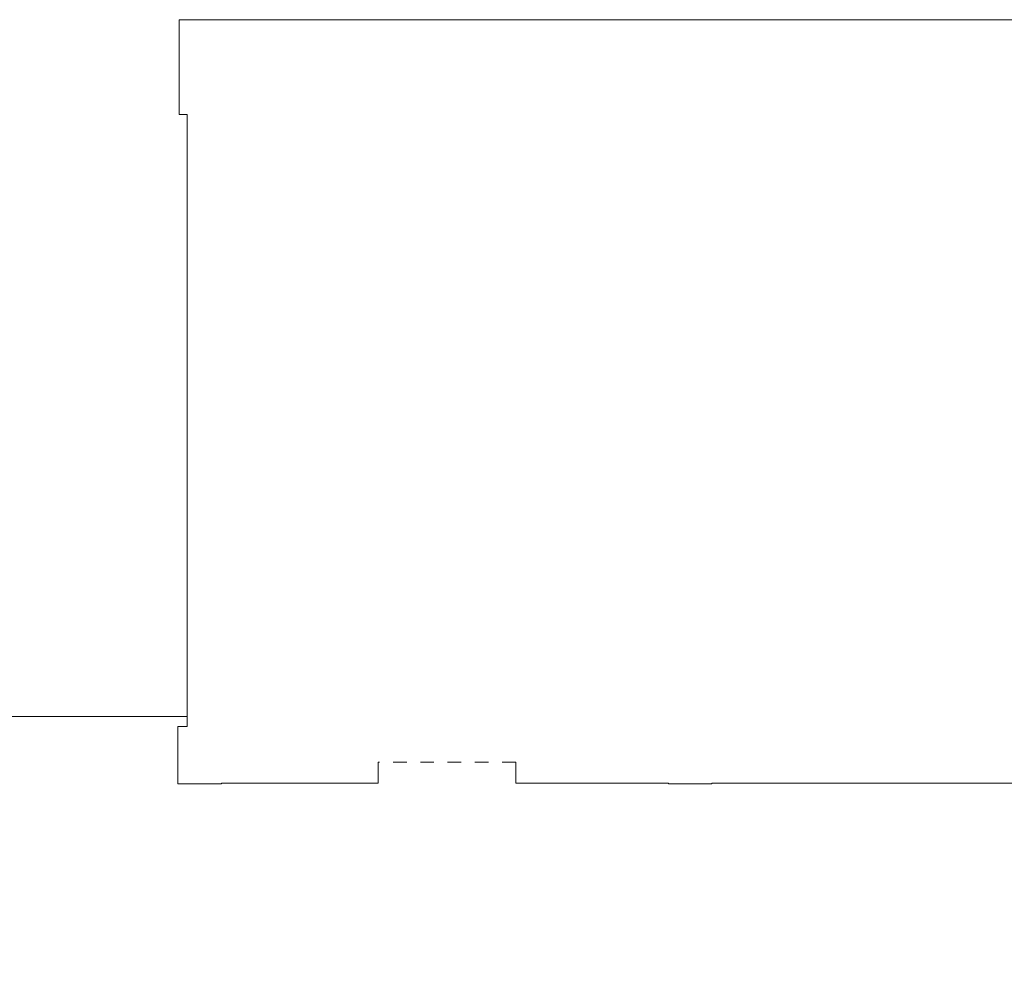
# Model space of a CAD drawing. Header units: metres. Extents: x -3.5 to 65.3, y -10.9 to 16.7.
# Tile 27 of 213: x 13.6 to 20.8, y 6.6 to 13.7. Entities that reach past the tile are written whole.
import ezdxf

# ---------------------------------------------------------------- set-up
doc = ezdxf.new("R2010")
doc.units = ezdxf.units.M
doc.header["$MEASUREMENT"] = 0
doc.linetypes.add('Strichlinie eng', pattern=[0.046, 0.03, -0.016])
doc.layers.add('603 - Struktur.Bodenplatte_ Decke Roh', color=7, linetype='Continuous')
doc.layers.add('650 - Abdeckung.Fußboden Aufbau', color=7, linetype='Continuous')

msp = doc.modelspace()

# ---------------------------------------------------------------- linework, layer by layer
at = {"layer": '603 - Struktur.Bodenplatte_ Decke Roh', "color": 7, "linetype": 'Continuous', "lineweight": 18, "flags": 128}
msp.add_lwpolyline([(47.48, 13.695), (14.78, 13.695), (14.78, 13), (14.84, 13), (14.84, 8.585), (13.03, 8.585), (13.03, 8.725), (11.41, 8.725), (11.41, 13), (11.48, 13), (11.48, 13.695), (-0.015, 13.695), (-0.015, 0.005)], dxfattribs=at)
at = {"layer": '650 - Abdeckung.Fußboden Aufbau', "color": 7, "linetype": 'Continuous', "lineweight": 13, "flags": 128}
for points in [[(16.24, 8.25), (16.24, 8.095), (15.09, 8.095), (15.09, 8.09), (14.77, 8.09), (14.77, 8.51), (14.84, 8.51), (14.84, 8.585), (13.03, 8.585), (13.03, 8.725), (11.41, 8.725), (11.41, 8.51), (11.49, 8.51), (11.49, 8.09), (11.17, 8.09), (11.17, 8.105), (9.99, 8.105), (9.99, 8.24)], [(27.01, 8.25), (27.01, 8.095), (25.89, 8.095), (25.89, 8.09), (25.57, 8.09), (25.57, 8.095), (18.69, 8.095), (18.69, 8.09), (18.37, 8.09), (18.37, 8.095), (17.25, 8.095), (17.25, 8.25)]]:
    msp.add_lwpolyline(points, dxfattribs=at)
at = {"layer": '650 - Abdeckung.Fußboden Aufbau', "color": 7, "linetype": 'Strichlinie eng', "lineweight": 13, "flags": 128}
msp.add_lwpolyline([(17.25, 8.25), (16.24, 8.25)], dxfattribs=at)

doc.saveas('drawing.dxf')
